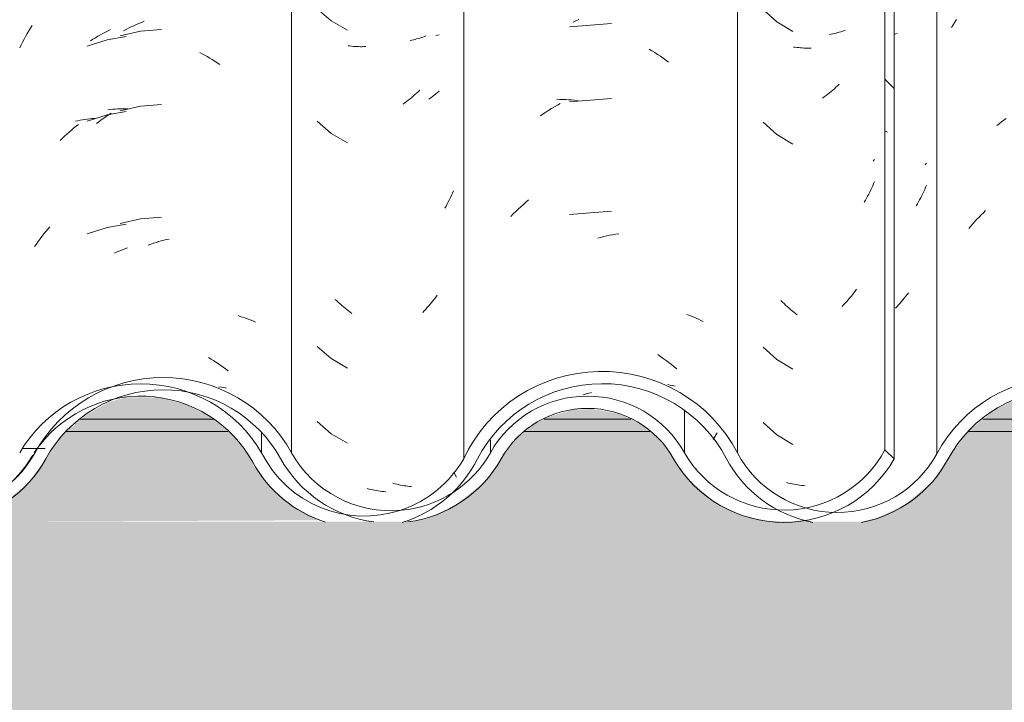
# Model space of a CAD drawing. Header units: metres. Extents: x -27.3 to 21, y -0.3 to 10.3.
# Tile 79 of 255: x 8.015 to 8.41, y 4.641 to 4.915. Entities that reach past the tile are written whole.
import ezdxf

# ---------------------------------------------------------------- set-up
doc = ezdxf.new("R2010")
doc.units = ezdxf.units.M
for name, color, linetype, lineweight in [('A-DETL-GENF', 7, 'Continuous', 5), ('A-GLAZ-CWMG', 7, 'Continuous', 5), ('A-ROOF', 7, 'Continuous', 5), ('A-WALL', 7, 'Continuous', 5)]:
    doc.layers.add(name, color=color, linetype=linetype, lineweight=lineweight)
pattern_1 = [(0, (32.697, 1.829), (0.4064, 0.10048), [0.01676, -0.28804, 0.01676, -0.28804, -1.626]), (0, (32.697, 1.829), (0.4064, 0.10048), [-0.6096, 0.01676, -0.59284, 0.01676, -0.28804, -0.7112]), (0, (32.697, 1.829), (0.4064, 0.10048), [-1.524, 0.01676, -0.18644, 0.01676, -0.49124]), (120.277, (32.85, 1.88), (-0.2911939, 0.2978186), [0.01663, -0.28565, 0.01663, -1.898]), (120.277, (32.85, 1.88), (-0.2911939, 0.2978186), [-0.3189, -0.28565, 0.01663, -0.58792, -1.008]), (120.277, (32.85, 1.88), (-0.2911939, 0.2978186), [-1.209, 0.01663, -0.28565, 0.01663, -0.68868]), (120.277, (32.85, 1.88), (-0.2911939, 0.2978186), [-1.528, -0.18489, 0.01663, -0.48717]), (239.723, (32.9, 2.081), (-0.11521126, -0.39830183), [0.01663, -0.28565, 0.01663, -1.898]), (239.723, (32.9, 2.081), (-0.11521126, -0.39830183), [-0.3189, -0.28565, 0.01663, -0.58792, -1.008]), (239.723, (32.9, 2.081), (-0.11521126, -0.39830183), [-1.209, 0.01663, -0.28565, 0.01663, -0.68868]), (239.723, (32.9, 2.081), (-0.11521126, -0.39830183), [-1.528, -0.18489, 0.01663, -0.48717])]

# ---------------------------------------------------------------- blocks, each defined once
blk = doc.blocks.new('LONGARINA_STEEL_FRAME - LONGARINA_STEEL_FRAME-1917798-FACHADA 03')
at = {"layer": 'A-ROOF', "true_color": 0x9fa09c}
h = blk.add_hatch(color=253, dxfattribs=at)
h.paths.add_polyline_path([(11.43698, 4.75496), (11.48344, 4.75503), (11.47187, 4.75949), (11.45971, 4.76088), (11.4464, 4.75871), (11.4372, 4.75512)])
h.paths.add_polyline_path([(14.00189, 4.75496), (14.01399, 4.75496), (14.0104, 4.75679), (14.00131, 4.75897), (13.99137, 4.75883), (13.98115, 4.75592), (13.97927, 4.75496), (14.0016, 4.75496)])
h.paths.add_polyline_path([(12.7042, 4.75496), (12.72494, 4.75496), (12.72494, 4.76385), (12.71926, 4.76374), (12.71219, 4.76162), (12.70252, 4.75608), (12.7014, 4.75496)])
h.paths.add_polyline_path([(13.8592, 4.75496), (13.85899, 4.75539), (13.85634, 4.75765), (13.845, 4.7634), (13.83261, 4.76635), (13.8193, 4.76618), (13.80575, 4.76243), (13.79616, 4.75752), (13.79336, 4.75496), (13.85897, 4.75496)])
h.paths.add_polyline_path([(11.60423, 4.75496), (11.66244, 4.75521), (11.65181, 4.76078), (11.64016, 4.76374), (11.6273, 4.76374), (11.61639, 4.76132), (11.60535, 4.75588)])
h.paths.add_polyline_path([(11.78168, 4.75496), (11.85546, 4.75496), (11.85051, 4.75931), (11.83845, 4.76557), (11.82477, 4.76877), (11.80966, 4.76825), (11.79839, 4.76545), (11.78637, 4.75912), (11.78195, 4.7552)])
h.paths.add_polyline_path([(13.6365, 4.75496), (13.67605, 4.75547), (13.67334, 4.75779), (13.6619, 4.76365), (13.64938, 4.76666), (13.6357, 4.76646), (13.62202, 4.76262), (13.61255, 4.75776), (13.61001, 4.75496), (13.6357, 4.75496)])
h.paths.add_polyline_path([(11.98296, 4.75496), (12.02942, 4.75503), (12.01785, 4.75949), (12.00459, 4.76075), (11.99238, 4.75871), (11.98318, 4.75512)])
h.paths.add_polyline_path([(13.45591, 4.75496), (13.46801, 4.75496), (13.46271, 4.7572), (13.45289, 4.75897), (13.44539, 4.75883), (13.43517, 4.75592), (13.43329, 4.75496), (13.45533, 4.75496)])
h.paths.add_polyline_path([(13.29932, 4.75496), (13.30038, 4.75521), (13.28975, 4.76078), (13.2781, 4.76374), (13.26524, 4.76374), (13.25817, 4.76162), (13.2485, 4.75608), (13.24738, 4.75496), (13.29906, 4.75496)])
h.paths.add_polyline_path([(12.15524, 4.75496), (12.20842, 4.75521), (12.19779, 4.76078), (12.18614, 4.76374), (12.17328, 4.76374), (12.16621, 4.76162), (12.15654, 4.75608), (12.15542, 4.75511)])
h.paths.add_polyline_path([(13.11753, 4.75496), (13.12138, 4.75503), (13.10981, 4.75949), (13.09765, 4.76088), (13.08434, 4.75871), (13.07604, 4.75496), (13.11592, 4.75496)])
h.paths.add_polyline_path([(12.34133, 4.75496), (12.37605, 4.75496), (12.37075, 4.7572), (12.36337, 4.75897), (12.35343, 4.75883), (12.34321, 4.75592)])
h.paths.add_polyline_path([(12.52894, 4.75496), (12.5754, 4.75503), (12.56383, 4.75949), (12.55167, 4.76088), (12.53836, 4.75871), (12.52916, 4.75512)])
h.paths.add_polyline_path([(12.90993, 4.75496), (12.92203, 4.75496), (12.91673, 4.7572), (12.90935, 4.75897), (12.89822, 4.75854), (12.88919, 4.75592), (12.88731, 4.75496), (12.90935, 4.75496)])
h = blk.add_hatch(color=253, dxfattribs=at)
h.paths.add_polyline_path([(14.02171, 4.75), (14.01872, 4.75255), (14.01399, 4.75496), (13.97927, 4.75496), (13.97453, 4.75255), (13.97179, 4.75), (14.02147, 4.75)])
h.paths.add_polyline_path([(11.43006, 4.75), (11.49038, 4.75), (11.48344, 4.75496), (11.43698, 4.75496), (11.43143, 4.75098)])
h.paths.add_polyline_path([(11.60559, 4.75), (11.66842, 4.75), (11.66244, 4.75496), (11.60423, 4.75496), (11.59817, 4.75), (11.60535, 4.75)])
h.paths.add_polyline_path([(13.86531, 4.75), (13.8592, 4.75496), (13.79318, 4.75496), (13.78742, 4.75), (13.8592, 4.75)])
h.paths.add_polyline_path([(11.78637, 4.75), (11.8607, 4.75036), (11.85546, 4.75496), (11.78168, 4.75496), (11.77623, 4.75), (11.78195, 4.75)])
h.paths.add_polyline_path([(13.60953, 4.75), (13.68239, 4.75), (13.67605, 4.75496), (13.60931, 4.75496), (13.60356, 4.75), (13.60696, 4.75)])
h.paths.add_polyline_path([(11.98318, 4.75), (12.03636, 4.75), (12.02942, 4.75496), (11.98296, 4.75496), (11.97604, 4.75), (11.97997, 4.75)])
h.paths.add_polyline_path([(13.47573, 4.75), (13.47274, 4.75255), (13.46801, 4.75496), (13.43329, 4.75496), (13.42855, 4.75255), (13.42581, 4.75), (13.47549, 4.75)])
h.paths.add_polyline_path([(12.15822, 4.75), (12.2144, 4.75), (12.20842, 4.75496), (12.15524, 4.75496), (12.14948, 4.75), (12.15542, 4.75)])
h.paths.add_polyline_path([(13.30636, 4.75), (13.30038, 4.75496), (13.2472, 4.75496), (13.24144, 4.75), (13.30124, 4.75)])
h.paths.add_polyline_path([(12.33659, 4.75), (12.38353, 4.75021), (12.38078, 4.75255), (12.37605, 4.75496), (12.34133, 4.75496), (12.33561, 4.75171), (12.33385, 4.75)])
h.paths.add_polyline_path([(13.12832, 4.75), (13.12138, 4.75496), (13.07492, 4.75496), (13.068, 4.75), (13.12736, 4.75)])
h.paths.add_polyline_path([(12.52595, 4.75), (12.58234, 4.75), (12.5754, 4.75496), (12.52844, 4.75461), (12.52202, 4.75)])
h.paths.add_polyline_path([(12.92975, 4.75), (12.92676, 4.75255), (12.92203, 4.75496), (12.88731, 4.75496), (12.88257, 4.75255), (12.87983, 4.75), (12.92951, 4.75)])
h.paths.add_polyline_path([(12.7042, 4.75), (12.72494, 4.75), (12.72494, 4.75496), (12.70122, 4.75496), (12.69546, 4.75), (12.7014, 4.75)])
at = {"layer": 'A-ROOF'}
for p, q in [((13.2472, 4.75496), (13.30067, 4.75496)), ((13.43329, 4.75496), (13.46801, 4.75496)), ((13.60931, 4.75496), (13.67663, 4.75496))]:
    blk.add_line(p, q, dxfattribs=at)
blk = doc.blocks.new('FP_211-FACHADA 03')
at = {"layer": 'A-GLAZ-CWMG', "color": 9, "true_color": 0xc0c0c0}
for p, q in [((13.26752, 4.91244), (13.26856, 4.91292)), ((13.26856, 4.91292), (13.2696, 4.91339)), ((13.2696, 4.91339), (13.27064, 4.91384)), ((13.27064, 4.91384), (13.27168, 4.91427)), ((13.27168, 4.91427), (13.27273, 4.91469)), ((13.27127, 4.91074), (13.26303, 4.90887)), ((13.26444, 4.91087), (13.26547, 4.91141)), ((13.26547, 4.91141), (13.26649, 4.91193)), ((13.26649, 4.91193), (13.26752, 4.91244)), ((13.2797, 4.91143), (13.27127, 4.91074)), ((13.29501, 4.90219), (13.29603, 4.90165)), ((13.29603, 4.90165), (13.29705, 4.9011)), ((13.29705, 4.9011), (13.29806, 4.90053)), ((13.29806, 4.90053), (13.29907, 4.89993)), ((13.29907, 4.89993), (13.30007, 4.89933)), ((13.30007, 4.89933), (13.30106, 4.8987)), ((13.30106, 4.8987), (13.30205, 4.89806)), ((13.30205, 4.89806), (13.30303, 4.8974)), ((13.2797, 4.88129), (13.27127, 4.8806)), ((13.25816, 4.87915), (13.25914, 4.87926)), ((13.25844, 4.87711), (13.25943, 4.87775)), ((13.25914, 4.87926), (13.26013, 4.87936)), ((13.26013, 4.87936), (13.26113, 4.87944)), ((13.26113, 4.87944), (13.26213, 4.8795)), ((13.26213, 4.8795), (13.26314, 4.87954)), ((13.27127, 4.8806), (13.26303, 4.87873)), ((13.26314, 4.87954), (13.26416, 4.87957)), ((13.26416, 4.87957), (13.26518, 4.87958)), ((13.26518, 4.87958), (13.26621, 4.87957)), ((13.25362, 4.87361), (13.25457, 4.87434)), ((13.25457, 4.87434), (13.25552, 4.87506)), ((13.25552, 4.87506), (13.25649, 4.87576)), ((13.25649, 4.87576), (13.25746, 4.87644)), ((13.25746, 4.87644), (13.25844, 4.87711)), ((13.27127, 4.83538), (13.26303, 4.83352)), ((13.2797, 4.83607), (13.27127, 4.83538)), ((13.27643, 4.82556), (13.27748, 4.82589)), ((13.27748, 4.82589), (13.27854, 4.8262)), ((13.27854, 4.8262), (13.2796, 4.82649)), ((13.2796, 4.82649), (13.28066, 4.82677)), ((13.28066, 4.82677), (13.28172, 4.82702)), ((13.28172, 4.82702), (13.28277, 4.82726)), ((13.27432, 4.82485), (13.27537, 4.82521)), ((13.27537, 4.82521), (13.27643, 4.82556)), ((13.3104, 4.79648), (13.31131, 4.79621)), ((13.31131, 4.79621), (13.31221, 4.79592)), ((13.31221, 4.79592), (13.3131, 4.79562)), ((13.3131, 4.79562), (13.31397, 4.79531)), ((13.31397, 4.79531), (13.31484, 4.79497)), ((13.31484, 4.79497), (13.31569, 4.79463)), ((13.31569, 4.79463), (13.31654, 4.79427)), ((13.31654, 4.79427), (13.31737, 4.79389)), ((13.29854, 4.77967), (13.29955, 4.77907)), ((13.29955, 4.77907), (13.30055, 4.77846)), ((13.30055, 4.77846), (13.30154, 4.77782)), ((13.30154, 4.77782), (13.30252, 4.77717)), ((13.30252, 4.77717), (13.3035, 4.7765)), ((13.3035, 4.7765), (13.30447, 4.77582)), ((13.30447, 4.77582), (13.30543, 4.77511)), ((13.30543, 4.77511), (13.30639, 4.77439)), ((13.30268, 4.76791), (13.30371, 4.76777)), ((13.30371, 4.76777), (13.30473, 4.76761)), ((13.30473, 4.76761), (13.30574, 4.76743))]:
    blk.add_line(p, q, dxfattribs=at)
blk = doc.blocks.new('FP_212-FACHADA 03')
at = {"layer": 'A-GLAZ-CWMG', "color": 9, "true_color": 0xc0c0c0}
for p, q in [((13.34217, 4.91975), (13.34783, 4.91487)), ((13.34783, 4.91487), (13.35429, 4.91109)), ((13.39048, 4.90914), (13.38981, 4.90903)), ((13.39115, 4.90927), (13.39048, 4.90914)), ((13.35529, 4.90477), (13.35461, 4.90486)), ((13.35598, 4.90469), (13.35529, 4.90477)), ((13.35668, 4.90463), (13.35598, 4.90469)), ((13.35738, 4.90458), (13.35668, 4.90463)), ((13.35809, 4.90454), (13.35738, 4.90458)), ((13.3588, 4.90451), (13.35809, 4.90454)), ((13.35951, 4.90449), (13.3588, 4.90451)), ((13.36023, 4.90449), (13.35951, 4.90449)), ((13.36096, 4.9045), (13.36023, 4.90449)), ((13.36168, 4.90453), (13.36096, 4.9045)), ((13.38979, 4.88552), (13.38911, 4.88498)), ((13.39046, 4.88607), (13.38979, 4.88552)), ((13.39112, 4.88663), (13.39046, 4.88607)), ((13.38773, 4.88395), (13.38704, 4.88345)), ((13.38842, 4.88446), (13.38773, 4.88395)), ((13.38911, 4.88498), (13.38842, 4.88446)), ((13.34217, 4.87454), (13.34783, 4.86966)), ((13.34783, 4.86966), (13.35429, 4.86588)), ((13.35008, 4.80238), (13.34945, 4.803)), ((13.35072, 4.80178), (13.35008, 4.80238)), ((13.35137, 4.80119), (13.35072, 4.80178)), ((13.35203, 4.8006), (13.35137, 4.80119)), ((13.35269, 4.80004), (13.35203, 4.8006)), ((13.35336, 4.79948), (13.35269, 4.80004)), ((13.35403, 4.79894), (13.35336, 4.79948)), ((13.35471, 4.7984), (13.35403, 4.79894)), ((13.3554, 4.79788), (13.35471, 4.7984)), ((13.35609, 4.79738), (13.3554, 4.79788)), ((13.34217, 4.78411), (13.34783, 4.77923)), ((13.34783, 4.77923), (13.35429, 4.77545)), ((13.34217, 4.75397), (13.34783, 4.74909)), ((13.34783, 4.74909), (13.35429, 4.74531)), ((13.37333, 4.72896), (13.37258, 4.72916)), ((13.37408, 4.72878), (13.37333, 4.72896)), ((13.37483, 4.72862), (13.37408, 4.72878)), ((13.37558, 4.72846), (13.37483, 4.72862)), ((13.37633, 4.72832), (13.37558, 4.72846)), ((13.37707, 4.7282), (13.37633, 4.72832)), ((13.37782, 4.72809), (13.37707, 4.7282)), ((13.37856, 4.72799), (13.37782, 4.72809)), ((13.3793, 4.7279), (13.37856, 4.72799)), ((13.38004, 4.72783), (13.3793, 4.7279))]:
    blk.add_line(p, q, dxfattribs=at)
blk = doc.blocks.new('FP_213-FACHADA 03')
at = {"layer": 'A-GLAZ-CWMG', "color": 9, "true_color": 0xc0c0c0}
for p, q in [((13.44888, 4.76473), (13.44972, 4.76496)), ((13.44972, 4.76496), (13.45055, 4.76519)), ((13.45055, 4.76519), (13.45139, 4.76539)), ((13.45139, 4.76539), (13.45223, 4.76558))]:
    blk.add_line(p, q, dxfattribs=at)
blk = doc.blocks.new('FP_214-FACHADA 03')
at = {"layer": 'A-GLAZ-CWMG', "color": 9, "true_color": 0xc0c0c0}
for p, q in [((13.54847, 4.90952), (13.5478, 4.9094)), ((13.54914, 4.90966), (13.54847, 4.90952)), ((13.5498, 4.9098), (13.54914, 4.90966)), ((13.55045, 4.90996), (13.5498, 4.9098)), ((13.55109, 4.91013), (13.55045, 4.90996)), ((13.55173, 4.91031), (13.55109, 4.91013)), ((13.55236, 4.9105), (13.55173, 4.91031)), ((13.55298, 4.91071), (13.55236, 4.9105)), ((13.5536, 4.91092), (13.55298, 4.91071)), ((13.5542, 4.91115), (13.5536, 4.91092)), ((13.55171, 4.88939), (13.55107, 4.88878)), ((13.5471, 4.88536), (13.54642, 4.88483)), ((13.54778, 4.8859), (13.5471, 4.88536)), ((13.54845, 4.88645), (13.54778, 4.8859)), ((13.54911, 4.88701), (13.54845, 4.88645)), ((13.54977, 4.88759), (13.54911, 4.88701)), ((13.55042, 4.88818), (13.54977, 4.88759)), ((13.55107, 4.88878), (13.55042, 4.88818)), ((13.54573, 4.88432), (13.54503, 4.88381)), ((13.54642, 4.88483), (13.54573, 4.88432)), ((13.56562, 4.85886), (13.5653, 4.85848)), ((13.56593, 4.85924), (13.56562, 4.85886)), ((13.56588, 4.85038), (13.56553, 4.84951)), ((13.56397, 4.8461), (13.56356, 4.84527)), ((13.56438, 4.84695), (13.56397, 4.8461)), ((13.56477, 4.84779), (13.56438, 4.84695)), ((13.56516, 4.84865), (13.56477, 4.84779)), ((13.56553, 4.84951), (13.56516, 4.84865)), ((13.56224, 4.84281), (13.56178, 4.84201)), ((13.56269, 4.84362), (13.56224, 4.84281)), ((13.56313, 4.84444), (13.56269, 4.84362)), ((13.56356, 4.84527), (13.56313, 4.84444)), ((13.55812, 4.80632), (13.55758, 4.80559)), ((13.55866, 4.80706), (13.55812, 4.80632)), ((13.55471, 4.80211), (13.55411, 4.80144)), ((13.5553, 4.80278), (13.55471, 4.80211)), ((13.55588, 4.80347), (13.5553, 4.80278)), ((13.55646, 4.80417), (13.55588, 4.80347)), ((13.55702, 4.80487), (13.55646, 4.80417)), ((13.55758, 4.80559), (13.55702, 4.80487)), ((13.5535, 4.80079), (13.55289, 4.80014)), ((13.55411, 4.80144), (13.5535, 4.80079)), ((13.53133, 4.72925), (13.53058, 4.72944)), ((13.53208, 4.72907), (13.53133, 4.72925)), ((13.53283, 4.72891), (13.53208, 4.72907)), ((13.53358, 4.72876), (13.53283, 4.72891)), ((13.53433, 4.72863), (13.53358, 4.72876)), ((13.53508, 4.72851), (13.53433, 4.72863)), ((13.53582, 4.7284), (13.53508, 4.72851)), ((13.53656, 4.7283), (13.53582, 4.7284)), ((13.5373, 4.72822), (13.53656, 4.7283)), ((13.53804, 4.72816), (13.5373, 4.72822))]:
    blk.add_line(p, q, dxfattribs=at)
blk = doc.blocks.new('Rectangular Mullion - Telha Fibrocimento - Ondulada-V202-FACHADA 03')
at = {"layer": 'A-GLAZ-CWMG', "true_color": 0xc0c0c0}
h = blk.add_hatch(dxfattribs=at)
h.set_pattern_fill('FP_20', color=9, style=0, pattern_type=2)
h.set_pattern_definition([(315.081, (24.527, -6.813), (0.2861737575, -0.270297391), [0.01667, -0.28643, 0.01667, -1.903]), (315.081, (24.527, -6.813), (0.2861737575, -0.270297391), [-0.31978, -0.28643, 0.01667, -0.58954, -1.01]), (315.081, (24.527, -6.813), (0.2861737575, -0.270297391), [-1.212, 0.01667, -0.28643, 0.01667, -0.69057]), (315.081, (24.527, -6.813), (0.2861737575, -0.270297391), [-1.532, -0.1854, 0.01667, -0.4885]), (126.286, (24.634, -6.912), (-0.205045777, 0.24913451), [0.00997, -0.17136, 0.00997, -1.138]), (126.286, (24.634, -6.912), (-0.205045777, 0.24913451), [-0.19131, -0.17136, 0.00997, -0.35269, -0.60444]), (126.286, (24.634, -6.912), (-0.205045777, 0.24913451), [-0.72533, 0.00997, -0.17136, 0.00997, -0.41314]), (126.286, (24.634, -6.912), (-0.205045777, 0.24913451), [-0.91664, -0.11092, 0.00997, -0.29225]), (147.695, (24.67, -6.918), (-0.081132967, 0.021153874), [0.00698, -0.11998, 0.00698, -0.79715]), (147.695, (24.67, -6.918), (-0.081132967, 0.021153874), [-0.13395, -0.11998, 0.00698, -0.24695, -0.42323]), (147.695, (24.67, -6.918), (-0.081132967, 0.021153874), [-0.50787, 0.00698, -0.11998, 0.00698, -0.28928]), (147.695, (24.67, -6.918), (-0.081132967, 0.021153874), [-0.64182, -0.07766, 0.00698, -0.20463])])
h.paths.add_polyline_path([(13.57376, 4.73897), (13.57376, 5.0562), (13.57008, 5.05987), (13.57008, 4.74263)])
h = blk.add_hatch(dxfattribs=at)
h.set_pattern_fill('FP_18', color=9, style=0, pattern_type=2)
h.set_pattern_definition(pattern_1)
h.paths.add_polyline_path([(13.15144, 4.72932), (13.15283, 4.7306), (13.15698, 4.72759), (13.15332, 4.72874)])
h.paths.add_polyline_path([(13.2713, 4.76911), (13.26675, 4.76459), (13.27461, 4.7665), (13.27275, 4.76796)])
h.paths.add_polyline_path([(12.8245, 4.71375), (12.83017, 4.71375), (12.83391, 4.71473), (12.84514, 4.72096), (12.85502, 4.73068), (12.86819, 4.75012), (12.87993, 4.75997), (12.89035, 4.76545), (12.90356, 4.76873), (12.91735, 4.76873), (12.93147, 4.76502), (12.94395, 4.75801), (12.95294, 4.74996), (12.96839, 4.72835), (12.97695, 4.72104), (12.98877, 4.71535), (12.99525, 4.71375), (13.01465, 4.71375), (13.02266, 4.71567), (13.03309, 4.72164), (13.03212, 4.72295), (13.0344, 4.7233), (13.03407, 4.72259), (13.03865, 4.72642), (13.04273, 4.72942), (13.05758, 4.75), (13.06657, 4.75776), (13.07801, 4.76363), (13.09052, 4.76665), (13.10382, 4.76656), (13.11753, 4.76282), (13.12736, 4.75779), (13.13708, 4.74943), (13.14529, 4.73856), (13.15042, 4.73235), (13.14978, 4.73165), (13.1526, 4.72832), (13.1551, 4.72666), (13.16001, 4.7254), (13.15873, 4.72303), (13.16141, 4.72104), (13.17286, 4.71563), (13.18295, 4.71375), (13.19705, 4.71375), (13.20818, 4.71687), (13.21876, 4.72283), (13.22751, 4.73104), (13.24144, 4.75), (13.25018, 4.75752), (13.2615, 4.76332), (13.25989, 4.76762), (13.27332, 4.76885), (13.28669, 4.76686), (13.28663, 4.76635), (13.30082, 4.76249), (13.31105, 4.75706), (13.32002, 4.74941), (13.33439, 4.72953), (13.34361, 4.7217), (13.35478, 4.7162), (13.3667, 4.71375), (13.36591, 4.71505), (13.3664, 4.71645), (13.3759, 4.71846), (13.36521, 4.71874), (13.35407, 4.7219), (13.34632, 4.72583), (13.33815, 4.73279), (13.3235, 4.75291), (13.31122, 4.76272), (13.29881, 4.76849), (13.2858, 4.77125), (13.2713, 4.77075), (13.25833, 4.76722), (13.24738, 4.76162), (13.23686, 4.75257), (13.22074, 4.73104), (13.21385, 4.7253), (13.20651, 4.7205), (13.19414, 4.71608), (13.18283, 4.71466), (13.17118, 4.7161), (13.17286, 4.72069), (13.17218, 4.72104), (13.16325, 4.72564), (13.1551, 4.73269), (13.14072, 4.75282), (13.13007, 4.76195), (13.11592, 4.76871), (13.1034, 4.77158), (13.08972, 4.77153), (13.07604, 4.76818), (13.06355, 4.76171), (13.0523, 4.75153), (13.03723, 4.73104), (13.02915, 4.72453), (13.02078, 4.72026), (13.0102, 4.71775), (13.00344, 4.71775), (12.99913, 4.7161), (12.99932, 4.7178), (12.98699, 4.72134), (12.9787, 4.72584), (12.97102, 4.73259), (12.95492, 4.75496), (12.9436, 4.76431), (12.92951, 4.7709), (12.91673, 4.7738), (12.89941, 4.77286), (12.88705, 4.76947), (12.87391, 4.76207), (12.86191, 4.74996), (12.85127, 4.73401), (12.84845, 4.73023), (12.83996, 4.72325), (12.82992, 4.71846), (12.82009, 4.7162), (12.82012, 4.71473), (12.82072, 4.71375), (12.82201, 4.71375)])
h.paths.add_polyline_path([(12.7996, 4.71375), (12.81894, 4.71375), (12.79746, 4.71951), (12.78793, 4.72481), (12.77988, 4.73229), (12.77387, 4.74145), (12.76343, 4.75406), (12.75304, 4.76182), (12.73982, 4.76722), (12.72494, 4.76906), (12.71406, 4.76722), (12.71552, 4.76332), (12.71552, 4.76291), (12.72009, 4.76392), (12.73212, 4.76374), (12.74415, 4.76058), (12.75494, 4.75474), (12.76343, 4.74735), (12.77744, 4.72767), (12.78793, 4.7191), (12.79771, 4.71418)])
h.paths.add_polyline_path([(13.37717, 4.71375), (13.38044, 4.71419), (13.39069, 4.71699), (13.39996, 4.72167), (13.41026, 4.73104), (13.42207, 4.74701), (13.42855, 4.75255), (13.43687, 4.75679), (13.4476, 4.75897), (13.45591, 4.75883), (13.46613, 4.75592), (13.47274, 4.75255), (13.47982, 4.7465), (13.4923, 4.72948), (13.50301, 4.72104), (13.51412, 4.71605), (13.52513, 4.71382), (13.53563, 4.71386), (13.53827, 4.71448), (13.53297, 4.71579), (13.52741, 4.7187), (13.52356, 4.71893), (13.51198, 4.72209), (13.50437, 4.72584), (13.49603, 4.73277), (13.48333, 4.75), (13.47549, 4.75669), (13.46613, 4.76143), (13.45533, 4.76388), (13.44539, 4.76388), (13.43303, 4.76035), (13.42431, 4.7554), (13.41784, 4.7499), (13.40542, 4.73279), (13.39069, 4.72057), (13.3776, 4.71413), (13.37615, 4.71375)])
h.paths.add_polyline_path([(12.47003, 4.71408), (12.48072, 4.71547), (12.49304, 4.72051), (12.50362, 4.72852), (12.51942, 4.74814), (12.53006, 4.75548), (12.54035, 4.75949), (12.55229, 4.76096), (12.565, 4.75913), (12.57549, 4.75496), (12.58511, 4.748), (12.60107, 4.72874), (12.61172, 4.72104), (12.624, 4.71665), (12.61275, 4.72303), (12.61403, 4.7254), (12.6083, 4.72687), (12.60423, 4.73104), (12.6038, 4.73165), (12.60416, 4.73269), (12.58682, 4.75282), (12.5754, 4.76031), (12.565, 4.76432), (12.55167, 4.76588), (12.53836, 4.76406), (12.52431, 4.75776), (12.51396, 4.74938), (12.49894, 4.73104), (12.48875, 4.72399), (12.48614, 4.72295), (12.48711, 4.72164), (12.48542, 4.72017), (12.4748, 4.71522)])
h.paths.add_polyline_path([(12.63695, 4.71464), (12.6517, 4.71699), (12.6622, 4.72116), (12.67408, 4.73045), (12.6857, 4.74534), (12.69127, 4.75291), (12.70155, 4.7617), (12.71286, 4.76749), (12.71082, 4.76722), (12.69731, 4.7617), (12.6857, 4.75291), (12.66926, 4.73235), (12.65875, 4.72504), (12.64823, 4.72099), (12.63685, 4.71956), (12.62676, 4.72037), (12.62564, 4.71604), (12.63685, 4.71466)])
h.paths.add_polyline_path([(13.54511, 4.7161), (13.54703, 4.71655), (13.55764, 4.72187), (13.56787, 4.73104), (13.57376, 4.73897), (13.57008, 4.74263), (13.5639, 4.73377), (13.55578, 4.72659), (13.5453, 4.72129), (13.53836, 4.71952), (13.5453, 4.71775), (13.5452, 4.71691)])
h.paths.add_polyline_path([(13.53554, 4.71621), (13.54281, 4.71739), (13.53562, 4.71866), (13.53554, 4.71624)])
h.paths.add_polyline_path([(12.98956, 4.71621), (12.98965, 4.71882), (12.99683, 4.71739), (12.98963, 4.71622)])
h.paths.add_polyline_path([(12.47952, 4.71915), (12.48072, 4.72079), (12.47918, 4.72017)])
h.paths.add_polyline_path([(13.0255, 4.71915), (13.02538, 4.72026), (13.02634, 4.72017)])
h.paths.add_polyline_path([(12.611, 4.72759), (12.60685, 4.7306), (12.60546, 4.72932), (12.60912, 4.72818)])
h.paths.add_polyline_path([(12.72077, 4.76459), (12.72532, 4.76911), (12.72885, 4.76632), (12.72734, 4.76618), (12.72494, 4.7656)])
at = {"layer": 'A-GLAZ-CWMG'}
for p, q in [((13.57008, 4.74263), (13.57008, 5.05987)), ((13.33187, 4.74145), (13.33187, 5.05868)), ((13.57376, 4.73897), (13.57376, 5.0562)), ((13.48958, 4.74145), (13.48958, 4.75832)), ((13.41171, 4.74145), (13.41171, 4.74653)), ((13.57376, 4.73897), (13.57008, 4.74263))]:
    blk.add_line(p, q, dxfattribs=at)
for centre, major_axis, start_param, end_param in [((13.28036, 4.71361), (0.05869, 0), 0.500225, 2.643944), ((13.28036, 4.71361), (0.05369, 0), 0.502013, 2.643685), ((13.45065, 4.72022), (0.04446, 0), 0.503915, 2.637678), ((13.45065, 4.72022), (0.03946, 0), 0.501216, 2.640377), ((13.18887, 4.76273), (0.04542, 0), 3.635147, 5.786308), ((13.18887, 4.76273), (0.05042, 0), 4.876389, 5.786507), ((13.37179, 4.76324), (0.0506, 0), 3.643606, 4.575797), ((13.37179, 4.76324), (0.0456, 0), 3.645908, 4.802664), ((13.37179, 4.76324), (0.0456, 0), 4.805126, 5.77887), ((13.37179, 4.76324), (0.0506, 0), 4.847128, 5.776805), ((13.52951, 4.76377), (0.05086, 0), 3.657256, 5.767522), ((13.52951, 4.76377), (0.04586, 0), 3.656214, 5.798286)]:
    blk.add_ellipse(centre, major_axis=major_axis, ratio=0.988936, start_param=start_param, end_param=end_param, dxfattribs=at)
for name in ['FP_211-FACHADA 03', 'FP_212-FACHADA 03', 'FP_214-FACHADA 03', 'FP_213-FACHADA 03']:
    blk.add_blockref(name, (0, 0), dxfattribs=at)
blk = doc.blocks.new('FP_218-FACHADA 03')
at = {"layer": 'A-GLAZ-CWMG', "color": 9, "true_color": 0xc0c0c0}
for p, q in [((13.25783, 5.07307), (13.24978, 5.07048)), ((13.26546, 5.07433), (13.25783, 5.07307)), ((13.22323, 5.04305), (13.2238, 5.04366)), ((13.2238, 5.04366), (13.22438, 5.04426)), ((13.22438, 5.04426), (13.22498, 5.04486)), ((13.22498, 5.04486), (13.2256, 5.04544)), ((13.2256, 5.04544), (13.22624, 5.046)), ((13.22624, 5.046), (13.22689, 5.04656)), ((13.22689, 5.04656), (13.22755, 5.04711)), ((13.26546, 5.04419), (13.25783, 5.04293)), ((13.22267, 5.04242), (13.22323, 5.04305)), ((13.25783, 5.04293), (13.24978, 5.04034)), ((13.25783, 4.99771), (13.24978, 4.99512)), ((13.26546, 4.99897), (13.25783, 4.99771)), ((13.22705, 4.91194), (13.22772, 4.91302)), ((13.22514, 4.90862), (13.22576, 4.90974)), ((13.22576, 4.90974), (13.2264, 4.91084)), ((13.2264, 4.91084), (13.22705, 4.91194)), ((13.25415, 4.90866), (13.25516, 4.90923)), ((13.25516, 4.90923), (13.25618, 4.90979)), ((13.25618, 4.90979), (13.2572, 4.91033)), ((13.2572, 4.91033), (13.25823, 4.91085)), ((13.25823, 4.91085), (13.25926, 4.91135)), ((13.22281, 4.90405), (13.22337, 4.90521)), ((13.22337, 4.90521), (13.22394, 4.90636)), ((13.22394, 4.90636), (13.22453, 4.9075)), ((13.22453, 4.9075), (13.22514, 4.90862)), ((13.25783, 4.90728), (13.24978, 4.90469)), ((13.25115, 4.90681), (13.25214, 4.90745)), ((13.25214, 4.90745), (13.25314, 4.90806)), ((13.25314, 4.90806), (13.25415, 4.90866)), ((13.26546, 4.90854), (13.25783, 4.90728)), ((13.26546, 4.8784), (13.25783, 4.87714)), ((13.24509, 4.87452), (13.24603, 4.87473)), ((13.24536, 4.87251), (13.24631, 4.87325)), ((13.24603, 4.87473), (13.24699, 4.87492)), ((13.24699, 4.87492), (13.24795, 4.87509)), ((13.24795, 4.87509), (13.24892, 4.87524)), ((13.24892, 4.87524), (13.24989, 4.87538)), ((13.25783, 4.87714), (13.24978, 4.87455)), ((13.24989, 4.87538), (13.25088, 4.87549)), ((13.25088, 4.87549), (13.25187, 4.87559)), ((13.25187, 4.87559), (13.25286, 4.87567)), ((13.24077, 4.86855), (13.24167, 4.86938)), ((13.24167, 4.86938), (13.24258, 4.87018)), ((13.24258, 4.87018), (13.2435, 4.87098)), ((13.2435, 4.87098), (13.24442, 4.87175)), ((13.24442, 4.87175), (13.24536, 4.87251)), ((13.23901, 4.86685), (13.23989, 4.86771)), ((13.23989, 4.86771), (13.24077, 4.86855)), ((13.23244, 4.8293), (13.23322, 4.83028)), ((13.23322, 4.83028), (13.23401, 4.83125)), ((13.23401, 4.83125), (13.23482, 4.8322)), ((13.25783, 4.83193), (13.24978, 4.82934)), ((13.26546, 4.83319), (13.25783, 4.83193)), ((13.22947, 4.82524), (13.23019, 4.82628)), ((13.23019, 4.82628), (13.23093, 4.8273)), ((13.23093, 4.8273), (13.23168, 4.82831)), ((13.23168, 4.82831), (13.23244, 4.8293)), ((13.22876, 4.82419), (13.22947, 4.82524)), ((13.26083, 4.82164), (13.26187, 4.8221)), ((13.26187, 4.8221), (13.26292, 4.82253)), ((13.26292, 4.82253), (13.26397, 4.82294)), ((13.26397, 4.82294), (13.26502, 4.82334)), ((13.26502, 4.82334), (13.26607, 4.82371))]:
    blk.add_line(p, q, dxfattribs=at)
blk = doc.blocks.new('FP_219-FACHADA 03')
at = {"layer": 'A-GLAZ-CWMG', "color": 9, "true_color": 0xc0c0c0}
for p, q in [((13.38012, 4.90716), (13.37945, 4.90704)), ((13.38079, 4.90729), (13.38012, 4.90716)), ((13.38144, 4.90744), (13.38079, 4.90729)), ((13.38209, 4.9076), (13.38144, 4.90744)), ((13.38274, 4.90777), (13.38209, 4.9076)), ((13.38337, 4.90795), (13.38274, 4.90777)), ((13.384, 4.90814), (13.38337, 4.90795)), ((13.38462, 4.90835), (13.384, 4.90814)), ((13.38524, 4.90856), (13.38462, 4.90835)), ((13.38584, 4.90879), (13.38524, 4.90856)), ((13.38142, 4.88523), (13.38076, 4.88465)), ((13.38207, 4.88581), (13.38142, 4.88523)), ((13.38271, 4.88641), (13.38207, 4.88581)), ((13.38335, 4.88703), (13.38271, 4.88641)), ((13.37738, 4.88194), (13.37668, 4.88144)), ((13.37807, 4.88246), (13.37738, 4.88194)), ((13.37875, 4.88299), (13.37807, 4.88246)), ((13.37943, 4.88353), (13.37875, 4.88299)), ((13.3801, 4.88408), (13.37943, 4.88353)), ((13.38076, 4.88465), (13.3801, 4.88408)), ((13.39652, 4.84573), (13.39611, 4.84484)), ((13.39691, 4.84663), (13.39652, 4.84573)), ((13.39481, 4.84222), (13.39435, 4.84136)), ((13.39526, 4.84308), (13.39481, 4.84222)), ((13.39569, 4.84396), (13.39526, 4.84308)), ((13.39611, 4.84484), (13.39569, 4.84396)), ((13.39388, 4.84051), (13.3934, 4.83967)), ((13.39435, 4.84136), (13.39388, 4.84051)), ((13.38866, 4.80252), (13.38809, 4.80182)), ((13.38921, 4.80324), (13.38866, 4.80252)), ((13.38976, 4.80397), (13.38921, 4.80324)), ((13.39029, 4.80471), (13.38976, 4.80397)), ((13.38514, 4.79843), (13.38453, 4.79778)), ((13.38575, 4.79909), (13.38514, 4.79843)), ((13.38635, 4.79975), (13.38575, 4.79909)), ((13.38694, 4.80043), (13.38635, 4.79975)), ((13.38752, 4.80112), (13.38694, 4.80043)), ((13.38809, 4.80182), (13.38752, 4.80112)), ((13.36298, 4.72685), (13.36223, 4.72704)), ((13.36374, 4.72667), (13.36298, 4.72685)), ((13.36449, 4.72651), (13.36374, 4.72667)), ((13.36524, 4.72637), (13.36449, 4.72651)), ((13.36598, 4.72623), (13.36524, 4.72637)), ((13.36673, 4.72611), (13.36598, 4.72623)), ((13.36747, 4.72601), (13.36673, 4.72611)), ((13.36822, 4.72591), (13.36747, 4.72601)), ((13.36896, 4.72583), (13.36822, 4.72591)), ((13.36969, 4.72577), (13.36896, 4.72583))]:
    blk.add_line(p, q, dxfattribs=at)
blk = doc.blocks.new('FP_220-FACHADA 03')
at = {"layer": 'A-GLAZ-CWMG', "color": 9, "true_color": 0xc0c0c0}
for p, q in [((13.46025, 4.91378), (13.44343, 4.9125)), ((13.44487, 4.91438), (13.44606, 4.9149)), ((13.44606, 4.9149), (13.44725, 4.9154)), ((13.47539, 4.90354), (13.47654, 4.90286)), ((13.47654, 4.90286), (13.47768, 4.90215)), ((13.47768, 4.90215), (13.47881, 4.90142)), ((13.47881, 4.90142), (13.47993, 4.90067)), ((13.47993, 4.90067), (13.48105, 4.8999)), ((13.48105, 4.8999), (13.48215, 4.89911)), ((13.48215, 4.89911), (13.48325, 4.89829)), ((13.43843, 4.8832), (13.43959, 4.88323)), ((13.43857, 4.88105), (13.43973, 4.88169)), ((13.43959, 4.88323), (13.44075, 4.88324)), ((13.44075, 4.88324), (13.44192, 4.88322)), ((13.44192, 4.88322), (13.4431, 4.88319)), ((13.4431, 4.88319), (13.44428, 4.88313)), ((13.46025, 4.88364), (13.44343, 4.88236)), ((13.44428, 4.88313), (13.44547, 4.88304)), ((13.44547, 4.88304), (13.44666, 4.88294)), ((13.43177, 4.87672), (13.43288, 4.8775)), ((13.43288, 4.8775), (13.43401, 4.87825)), ((13.43401, 4.87825), (13.43514, 4.87898)), ((13.43514, 4.87898), (13.43627, 4.87969)), ((13.43627, 4.87969), (13.43742, 4.88038)), ((13.43742, 4.88038), (13.43857, 4.88105)), ((13.42493, 4.84114), (13.42598, 4.84205)), ((13.42598, 4.84205), (13.42703, 4.84294)), ((13.42088, 4.83731), (13.42187, 4.8383)), ((13.42187, 4.8383), (13.42288, 4.83926)), ((13.42288, 4.83926), (13.4239, 4.84021)), ((13.4239, 4.84021), (13.42493, 4.84114)), ((13.46025, 4.83842), (13.44343, 4.83715)), ((13.4199, 4.8363), (13.42088, 4.83731)), ((13.45486, 4.82759), (13.45607, 4.82791)), ((13.45607, 4.82791), (13.45728, 4.82822)), ((13.45728, 4.82822), (13.45848, 4.8285)), ((13.45848, 4.8285), (13.45969, 4.82876)), ((13.45969, 4.82876), (13.4609, 4.82899)), ((13.4609, 4.82899), (13.4621, 4.8292)), ((13.4621, 4.8292), (13.46331, 4.82939)), ((13.49042, 4.797), (13.49142, 4.79664)), ((13.49142, 4.79664), (13.49241, 4.79626)), ((13.49241, 4.79626), (13.49339, 4.79586)), ((13.49339, 4.79586), (13.49435, 4.79545)), ((13.49435, 4.79545), (13.4953, 4.79501)), ((13.4953, 4.79501), (13.49623, 4.79456)), ((13.49623, 4.79456), (13.49715, 4.79409)), ((13.47886, 4.78082), (13.47999, 4.78006)), ((13.47999, 4.78006), (13.4811, 4.77929)), ((13.4811, 4.77929), (13.4822, 4.7785)), ((13.4822, 4.7785), (13.4833, 4.77768)), ((13.4833, 4.77768), (13.48438, 4.77685)), ((13.48438, 4.77685), (13.48545, 4.77599)), ((13.48545, 4.77599), (13.48652, 4.77511)), ((13.4829, 4.76883), (13.48391, 4.76863)), ((13.48391, 4.76863), (13.4849, 4.76842)), ((13.4849, 4.76842), (13.48588, 4.76819))]:
    blk.add_line(p, q, dxfattribs=at)
blk = doc.blocks.new('FP_221-FACHADA 03')
at = {"layer": 'A-GLAZ-CWMG', "color": 9, "true_color": 0xc0c0c0}
for p, q in [((13.52113, 4.91942), (13.5267, 4.91446)), ((13.5267, 4.91446), (13.53311, 4.9106)), ((13.57441, 4.90962), (13.57379, 4.90941)), ((13.57502, 4.90984), (13.57441, 4.90962)), ((13.5341, 4.90427), (13.53342, 4.90436)), ((13.53479, 4.90418), (13.5341, 4.90427)), ((13.53548, 4.9041), (13.53479, 4.90418)), ((13.53618, 4.90404), (13.53548, 4.9041)), ((13.53688, 4.90399), (13.53618, 4.90404)), ((13.53759, 4.90396), (13.53688, 4.90399)), ((13.5383, 4.90394), (13.53759, 4.90396)), ((13.53901, 4.90393), (13.5383, 4.90394)), ((13.53973, 4.90393), (13.53901, 4.90393)), ((13.54046, 4.90395), (13.53973, 4.90393)), ((13.52113, 4.87421), (13.5267, 4.86925)), ((13.5267, 4.86925), (13.53311, 4.86539)), ((13.58675, 4.85775), (13.58647, 4.85741)), ((13.58647, 4.85741), (13.58619, 4.85708)), ((13.58564, 4.84635), (13.58524, 4.84551)), ((13.58602, 4.8472), (13.58564, 4.84635)), ((13.58639, 4.84806), (13.58602, 4.8472)), ((13.58675, 4.84892), (13.58639, 4.84806)), ((13.58355, 4.84223), (13.5831, 4.84143)), ((13.58399, 4.84304), (13.58355, 4.84223)), ((13.58442, 4.84386), (13.58399, 4.84304)), ((13.58484, 4.84468), (13.58442, 4.84386)), ((13.58524, 4.84551), (13.58484, 4.84468)), ((13.5831, 4.84143), (13.58264, 4.84064)), ((13.52893, 4.80194), (13.52831, 4.80257)), ((13.57671, 4.80215), (13.57612, 4.80147)), ((13.57729, 4.80284), (13.57671, 4.80215)), ((13.57785, 4.80354), (13.57729, 4.80284)), ((13.57841, 4.80425), (13.57785, 4.80354)), ((13.57896, 4.80498), (13.57841, 4.80425)), ((13.5795, 4.80571), (13.57896, 4.80498)), ((13.52957, 4.80133), (13.52893, 4.80194)), ((13.53021, 4.80073), (13.52957, 4.80133)), ((13.53086, 4.80014), (13.53021, 4.80073)), ((13.53152, 4.79956), (13.53086, 4.80014)), ((13.53218, 4.799), (13.53152, 4.79956)), ((13.53285, 4.79844), (13.53218, 4.799)), ((13.53352, 4.7979), (13.53285, 4.79844)), ((13.57493, 4.80014), (13.57432, 4.79949)), ((13.57553, 4.8008), (13.57493, 4.80014)), ((13.57612, 4.80147), (13.57553, 4.8008)), ((13.53421, 4.79738), (13.53352, 4.7979)), ((13.53489, 4.79686), (13.53421, 4.79738)), ((13.52113, 4.78378), (13.5267, 4.77882)), ((13.5267, 4.77882), (13.53311, 4.77496)), ((13.52113, 4.75364), (13.5267, 4.74868)), ((13.5267, 4.74868), (13.53311, 4.74481))]:
    blk.add_line(p, q, dxfattribs=at)
blk = doc.blocks.new('FP_222-FACHADA 03')
at = {"layer": 'A-GLAZ-CWMG', "color": 9, "true_color": 0xc0c0c0}
for p, q in [((13.59673, 4.91218), (13.5974, 4.91325)), ((13.5974, 4.91325), (13.59809, 4.91432)), ((13.59809, 4.91432), (13.5988, 4.91537)), ((13.615, 4.87281), (13.61593, 4.87356)), ((13.61593, 4.87356), (13.61688, 4.8743)), ((13.61688, 4.8743), (13.61784, 4.87502)), ((13.61784, 4.87502), (13.6188, 4.87572)), ((13.6087, 4.83696), (13.60957, 4.83782)), ((13.60957, 4.83782), (13.61045, 4.83867)), ((13.60532, 4.83336), (13.60615, 4.83428)), ((13.60615, 4.83428), (13.60699, 4.83519)), ((13.60699, 4.83519), (13.60784, 4.83608)), ((13.60784, 4.83608), (13.6087, 4.83696)), ((13.60371, 4.83147), (13.60451, 4.83242)), ((13.60451, 4.83242), (13.60532, 4.83336))]:
    blk.add_line(p, q, dxfattribs=at)
blk = doc.blocks.new('Rectangular Mullion - Telha Fibrocimento - Ondulada-V215-FACHADA 03')
at = {"layer": 'A-GLAZ-CWMG', "true_color": 0xc0c0c0}
h = blk.add_hatch(dxfattribs=at)
h.set_pattern_fill('FP_18', color=9, style=0, pattern_type=2)
h.set_pattern_definition(pattern_1)
h.paths.add_polyline_path([(13.36799, 4.71375), (13.37615, 4.71375), (13.37989, 4.71473), (13.39112, 4.72096), (13.401, 4.73068), (13.41417, 4.75012), (13.42591, 4.75997), (13.43633, 4.76545), (13.44954, 4.76873), (13.46333, 4.76873), (13.47745, 4.76502), (13.48993, 4.75801), (13.49892, 4.74996), (13.51437, 4.72835), (13.52293, 4.72104), (13.53475, 4.71535), (13.54123, 4.71375), (13.56063, 4.71375), (13.56864, 4.71567), (13.57939, 4.72121), (13.58984, 4.73104), (13.60356, 4.75), (13.61255, 4.75776), (13.62399, 4.76363), (13.6365, 4.76665), (13.6498, 4.76656), (13.66351, 4.76282), (13.67334, 4.75779), (13.68306, 4.74943), (13.69742, 4.72932), (13.70807, 4.72069), (13.71884, 4.71563), (13.72887, 4.71375), (13.74303, 4.71375), (13.75249, 4.71602), (13.76316, 4.72148), (13.77349, 4.73104), (13.78742, 4.75), (13.79616, 4.75752), (13.80748, 4.76332), (13.81986, 4.76632), (13.83324, 4.76619), (13.8468, 4.76249), (13.85634, 4.75765), (13.866, 4.74941), (13.88037, 4.72953), (13.89104, 4.72096), (13.9019, 4.71592), (13.91238, 4.71375), (13.92455, 4.71375), (13.93528, 4.71629), (13.94594, 4.72167), (13.95624, 4.73104), (13.96746, 4.7465), (13.97674, 4.75368), (13.98285, 4.75679), (13.99195, 4.75897), (14.00189, 4.75883), (14.01211, 4.75592), (14.01872, 4.75255), (14.0258, 4.7465), (14.03828, 4.72948), (14.04899, 4.72104), (14.0601, 4.71605), (14.07072, 4.71382), (14.08161, 4.71386), (14.09301, 4.71655), (14.10362, 4.72187), (14.1127, 4.72948), (14.11974, 4.73897), (14.11606, 4.74263), (14.10988, 4.73377), (14.1, 4.72566), (14.09215, 4.72152), (14.08144, 4.71882), (14.06954, 4.71893), (14.05796, 4.72209), (14.05035, 4.72584), (14.04201, 4.73277), (14.02931, 4.75), (14.02147, 4.75669), (14.01211, 4.76143), (14.00131, 4.76388), (13.99137, 4.76388), (13.97978, 4.76074), (13.9713, 4.75627), (13.96382, 4.7499), (13.9514, 4.73279), (13.94323, 4.72583), (13.93364, 4.72096), (13.92316, 4.71846), (13.91168, 4.71863), (13.90005, 4.7219), (13.8923, 4.72583), (13.88413, 4.73279), (13.86975, 4.75268), (13.8592, 4.7617), (13.845, 4.76844), (13.83261, 4.77125), (13.8193, 4.77123), (13.80575, 4.76796), (13.79336, 4.76162), (13.78284, 4.75257), (13.76672, 4.73104), (13.76034, 4.72555), (13.75071, 4.72064), (13.74019, 4.71812), (13.72881, 4.71827), (13.71725, 4.72151), (13.70923, 4.72564), (13.70108, 4.73269), (13.6867, 4.75282), (13.67605, 4.76195), (13.6619, 4.76871), (13.64938, 4.77158), (13.6357, 4.77153), (13.62202, 4.76818), (13.60953, 4.76171), (13.59895, 4.75249), (13.58321, 4.73104), (13.57643, 4.72519), (13.56676, 4.72026), (13.55618, 4.71775), (13.54942, 4.71775), (13.54511, 4.7161), (13.5453, 4.7178), (13.53297, 4.72134), (13.52468, 4.72584), (13.517, 4.73259), (13.5009, 4.75496), (13.48958, 4.76431), (13.47549, 4.7709), (13.46271, 4.7738), (13.44539, 4.77286), (13.43303, 4.76947), (13.41989, 4.76207), (13.40789, 4.74996), (13.39725, 4.73401), (13.39443, 4.73023), (13.38594, 4.72325), (13.3759, 4.71846), (13.36607, 4.7162), (13.3661, 4.71473), (13.3667, 4.71375)])
h.paths.add_polyline_path([(13.34632, 4.71375), (13.36492, 4.71375), (13.34344, 4.71951), (13.33391, 4.72481), (13.32586, 4.73229), (13.31985, 4.74145), (13.30941, 4.75406), (13.29881, 4.7619), (13.2858, 4.76722), (13.2713, 4.76911), (13.26004, 4.76722), (13.2615, 4.76332), (13.2615, 4.76291), (13.26607, 4.76392), (13.2781, 4.76374), (13.28975, 4.76078), (13.30067, 4.75496), (13.30941, 4.74735), (13.32342, 4.72767), (13.33391, 4.7191), (13.34558, 4.71375)])
h.paths.add_polyline_path([(13.01601, 4.71408), (13.0267, 4.71547), (13.03902, 4.72051), (13.0496, 4.72852), (13.0654, 4.74814), (13.07604, 4.75548), (13.08633, 4.75949), (13.09827, 4.76096), (13.11098, 4.75913), (13.12147, 4.75496), (13.13109, 4.748), (13.14705, 4.72874), (13.1577, 4.72104), (13.16998, 4.71665), (13.15873, 4.72303), (13.16001, 4.7254), (13.15428, 4.72687), (13.15021, 4.73104), (13.14978, 4.73165), (13.15014, 4.73269), (13.1328, 4.75282), (13.12138, 4.76031), (13.11098, 4.76432), (13.09765, 4.76588), (13.08311, 4.76356), (13.07029, 4.75776), (13.05994, 4.74938), (13.04492, 4.73104), (13.03473, 4.72399), (13.03212, 4.72295), (13.03309, 4.72164), (13.0314, 4.72017), (13.02078, 4.71522)])
h.paths.add_polyline_path([(13.18293, 4.71464), (13.19597, 4.71631), (13.20818, 4.72116), (13.22006, 4.73045), (13.23168, 4.74534), (13.23725, 4.75291), (13.24753, 4.7617), (13.25884, 4.76749), (13.2568, 4.76722), (13.24329, 4.7617), (13.23168, 4.75291), (13.21524, 4.73235), (13.20473, 4.72504), (13.19421, 4.72099), (13.18283, 4.71956), (13.17274, 4.72037), (13.17162, 4.71604), (13.18283, 4.71466)])
h.paths.add_polyline_path([(13.53554, 4.71621), (13.53563, 4.71882), (13.54281, 4.71739), (13.53561, 4.71622)])
h.paths.add_polyline_path([(13.0255, 4.71915), (13.0267, 4.72079), (13.02516, 4.72017)])
h.paths.add_polyline_path([(13.15698, 4.72759), (13.15283, 4.7306), (13.15144, 4.72932), (13.1551, 4.72818)])
h.paths.add_polyline_path([(13.26675, 4.76459), (13.2713, 4.76911), (13.27483, 4.76632), (13.27332, 4.76618), (13.2713, 4.7657)])
at = {"layer": 'A-GLAZ-CWMG'}
for p, q in [((13.401, 4.73902), (13.401, 5.05625)), ((13.51083, 4.74145), (13.51083, 5.05868)), ((13.59089, 4.74106), (13.59089, 5.0583)), ((13.31985, 4.74145), (13.31985, 4.74955))]:
    blk.add_line(p, q, dxfattribs=at)
for centre, major_axis, start_param, end_param in [((13.45652, 4.71361), (0.06118, 0), 0.478163, 2.708177), ((13.64297, 4.71361), (0.05902, 0), 0.497168, 2.651943), ((13.2713, 4.71361), (0.05612, 0), 0.525465, 2.616128), ((13.45652, 4.71361), (0.05618, 0), 0.479897, 2.667558), ((13.64297, 4.71361), (0.05402, 0), 0.495792, 2.647005), ((13.2713, 4.71361), (0.05114, 0), 0.49447, 2.558228), ((13.18283, 4.76612), (0.05205, 0), 3.701092, 5.7276), ((13.2713, 4.71361), (0.05114, 0), 2.583273, 2.616374), ((13.36107, 4.76139), (0.04589, 0), 3.596619, 5.041436), ((13.36107, 4.76139), (0.04589, 0), 5.043939, 5.767598), ((13.36107, 4.76139), (0.0508, 0), 5.015612, 5.820528), ((13.55096, 4.76226), (0.05032, 0), 3.622189, 4.516414), ((13.55096, 4.76226), (0.04532, 0), 3.624607, 5.790408), ((13.55096, 4.76226), (0.05032, 0), 4.9071, 5.79602), ((13.36107, 4.76139), (0.0508, 0), 3.634676, 4.401426)]:
    blk.add_ellipse(centre, major_axis=major_axis, ratio=0.988936, start_param=start_param, end_param=end_param, dxfattribs=at)
for name in ['FP_220-FACHADA 03', 'FP_222-FACHADA 03', 'FP_218-FACHADA 03', 'FP_221-FACHADA 03', 'FP_219-FACHADA 03']:
    blk.add_blockref(name, (0, 0), dxfattribs=at)

msp = doc.modelspace()

# ---------------------------------------------------------------- hatches: boundary and pattern name
at = {"layer": 'A-DETL-GENF', "true_color": 0xdbcc9e}
h = msp.add_hatch(color=9, dxfattribs=at)
h.paths.add_polyline_path([(6.02722, 2.62), (12.87222, 2.62), (12.87222, 2.68), (6.02722, 2.68), (6.02722, 2.65)])
h.paths.add_polyline_path([(6.94071, 4.62375), (9.06712, 4.62375), (9.06712, 4.80375), (8.91212, 4.80375), (8.91192, 4.71375), (6.12773, 4.71375), (6.12773, 4.62375), (6.67351, 4.62375)])
at = {"layer": 'A-WALL', "true_color": 0xdbcc9e}
h = msp.add_hatch(color=9, dxfattribs=at)
h.paths.add_polyline_path([(7.57892, 4.71375), (7.58964, 4.71431), (7.57892, 4.7197), (7.56962, 4.72767), (7.55561, 4.74735), (7.55256, 4.75), (7.48759, 4.74996), (7.48622, 4.74849), (7.47199, 4.72887), (7.46144, 4.72048), (7.45093, 4.71559), (7.44388, 4.71375), (7.53633, 4.71375)])
h.paths.add_polyline_path([(6.20384, 4.71375), (6.49778, 4.71426), (6.48696, 4.7197), (6.47766, 4.72767), (6.46365, 4.74735), (6.4606, 4.75), (6.39031, 4.74996), (6.38851, 4.74849), (6.373, 4.72887), (6.36213, 4.72104), (6.34886, 4.71614), (6.33707, 4.71466), (6.32412, 4.71626), (6.3119, 4.72106), (6.30129, 4.72874), (6.28533, 4.748), (6.28256, 4.75), (6.22219, 4.74996), (6.21964, 4.74814), (6.20384, 4.72852), (6.19314, 4.72046), (6.18222, 4.71547), (6.18222, 4.71375), (6.19976, 4.71375)])
h.paths.add_polyline_path([(8.89394, 4.71375), (8.90722, 4.71375), (8.90722, 4.73264), (8.90488, 4.72948), (8.89394, 4.72093), (8.88433, 4.71635), (8.87362, 4.71382), (8.86172, 4.71382), (8.85014, 4.71655), (8.83953, 4.72187), (8.8293, 4.73104), (8.81798, 4.7465), (8.81365, 4.75), (8.76361, 4.7499), (8.75964, 4.7465), (8.7472, 4.72937), (8.73672, 4.72096), (8.72582, 4.7159), (8.71673, 4.71375), (8.89218, 4.71375)])
h.paths.add_polyline_path([(6.53039, 4.71375), (6.69547, 4.71375), (6.68721, 4.71579), (6.6765, 4.72139), (6.66629, 4.73104), (6.65288, 4.75), (6.56831, 4.74996), (6.55399, 4.72881), (6.54493, 4.72057), (6.53413, 4.71473)])
h.paths.add_polyline_path([(6.77174, 4.71375), (6.88088, 4.71375), (6.8701, 4.71626), (6.85726, 4.72151), (6.84678, 4.72932), (6.83131, 4.748), (6.82758, 4.75), (6.76817, 4.74996), (6.76562, 4.74814), (6.74743, 4.7267), (6.73924, 4.72051), (6.72538, 4.71527), (6.71487, 4.71375), (6.74982, 4.71375)])
h.paths.add_polyline_path([(6.91741, 4.71375), (7.04366, 4.71431), (7.03294, 4.7197), (7.02364, 4.72767), (7.00963, 4.74735), (7.00658, 4.75), (6.94161, 4.74996), (6.94024, 4.74849), (6.92601, 4.72887), (6.91577, 4.72064), (6.90495, 4.71559), (6.89727, 4.71375), (6.91458, 4.71375)])
h.paths.add_polyline_path([(7.10018, 4.71375), (7.24119, 4.71382), (7.23849, 4.71448), (7.23319, 4.71382), (7.22248, 4.71412), (7.2122, 4.71655), (7.20159, 4.72187), (7.19136, 4.73104), (7.18004, 4.7465), (7.17571, 4.75), (7.12567, 4.7499), (7.1217, 4.7465), (7.10926, 4.72937), (7.098, 4.72057), (7.08788, 4.7159), (7.08112, 4.71375), (7.09091, 4.71375)])
h.paths.add_polyline_path([(8.69408, 4.71375), (8.70308, 4.71375), (8.69223, 4.71637), (8.6816, 4.72179), (8.67146, 4.73104), (8.65749, 4.75), (8.57955, 4.74996), (8.57872, 4.74925), (8.56441, 4.72927), (8.55371, 4.72064), (8.54289, 4.71559), (8.53521, 4.71375), (8.69223, 4.71375)])
h.paths.add_polyline_path([(7.28522, 4.71375), (7.42686, 4.71375), (7.41307, 4.71744), (7.40324, 4.72151), (7.39276, 4.72932), (7.37729, 4.748), (7.37356, 4.75), (7.31415, 4.74996), (7.3116, 4.74814), (7.2958, 4.72852), (7.28441, 4.72017), (7.27136, 4.71527), (7.26085, 4.71375), (7.28228, 4.71375)])
h.paths.add_polyline_path([(8.51102, 4.71375), (8.51882, 4.71375), (8.50932, 4.71604), (8.49865, 4.72151), (8.48837, 4.73104), (8.47457, 4.75), (8.3957, 4.74996), (8.39503, 4.74938), (8.38068, 4.72913), (8.36973, 4.72026), (8.35894, 4.71522), (8.35281, 4.71375), (8.50932, 4.71375)])
h.paths.add_polyline_path([(7.62477, 4.71375), (7.78717, 4.71382), (7.78447, 4.71448), (7.77917, 4.71382), (7.76846, 4.71412), (7.75818, 4.71655), (7.74757, 4.72187), (7.73734, 4.73104), (7.72602, 4.7465), (7.72122, 4.75), (7.67165, 4.7499), (7.66768, 4.7465), (7.65524, 4.72937), (7.64398, 4.72057), (7.63386, 4.7159), (7.62609, 4.71406)])
h.paths.add_polyline_path([(8.32781, 4.71375), (8.33315, 4.71382), (8.33045, 4.71448), (8.32515, 4.71382), (8.31444, 4.71412), (8.30416, 4.71655), (8.29355, 4.72187), (8.28332, 4.73104), (8.272, 4.7465), (8.26767, 4.75), (8.21763, 4.7499), (8.21366, 4.7465), (8.20122, 4.72937), (8.18996, 4.72057), (8.18108, 4.7162), (8.17308, 4.71375), (8.32778, 4.71375)])
h.paths.add_polyline_path([(7.8312, 4.71375), (7.97284, 4.71375), (7.96206, 4.71626), (7.94922, 4.72151), (7.93874, 4.72932), (7.92327, 4.748), (7.91954, 4.75), (7.86013, 4.74996), (7.85758, 4.74814), (7.84178, 4.72852), (7.83039, 4.72017), (7.81734, 4.71527), (7.80683, 4.71375), (7.82826, 4.71375)])
h.paths.add_polyline_path([(8.00937, 4.71375), (8.13562, 4.71431), (8.1249, 4.7197), (8.1156, 4.72767), (8.10159, 4.74735), (8.09854, 4.75), (8.03357, 4.74996), (8.0322, 4.74849), (8.01797, 4.72887), (8.00773, 4.72064), (7.99691, 4.71559), (7.98923, 4.71375), (8.00654, 4.71375)])

# ---------------------------------------------------------------- linework, layer by layer
at = {"layer": 'A-WALL'}
for p, q in [((8.09854, 4.75), (8.03362, 4.75)), ((8.26791, 4.75), (8.21775, 4.75)), ((8.47457, 4.75), (8.39574, 4.75))]:
    msp.add_line(p, q, dxfattribs=at)

# ---------------------------------------------------------------- block references
at = {"layer": 'A-GLAZ-CWMG'}
for name in ['Rectangular Mullion - Telha Fibrocimento - Ondulada-V202-FACHADA 03', 'Rectangular Mullion - Telha Fibrocimento - Ondulada-V215-FACHADA 03']:
    msp.add_blockref(name, (-5.20782, 0), dxfattribs=at)
at = {"layer": 'A-ROOF'}
msp.add_blockref('LONGARINA_STEEL_FRAME - LONGARINA_STEEL_FRAME-1917798-FACHADA 03', (-5.20782, 0), dxfattribs=at)

doc.saveas('drawing.dxf')
